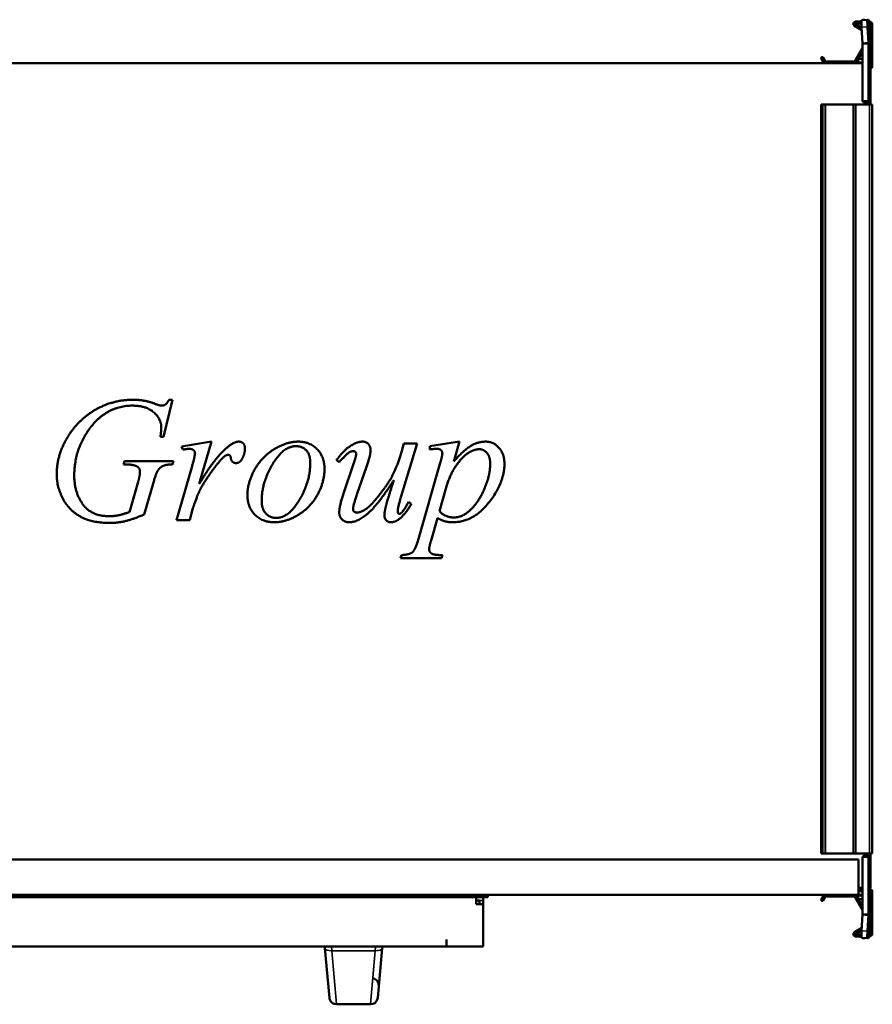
# Model space of a CAD drawing. Header units: millimetres. Extents: x 268 to 992, y 237 to 654.
# Tile 2 of 2: x 630 to 992, y 237 to 654. Entities that reach past the tile are written whole.
import ezdxf

# ---------------------------------------------------------------- set-up
doc = ezdxf.new("R2010")
doc.units = ezdxf.units.MM
doc.header["$LTSCALE"] = 3
doc.layers.add('Widoczne (ISO)', color=7, linetype='Continuous', lineweight=50)
doc.layers.add('Widoczne wąskie (ISO)', color=7, linetype='Continuous', lineweight=35)

msp = doc.modelspace()

# ---------------------------------------------------------------- linework, layer by layer
at = {"layer": 'Widoczne (ISO)'}
for p, q in [((987.29, 651.04), (984.7, 652.54)), ((987.2, 653.71), (984.8, 653.71)), ((984.8, 652.91), (987.2, 652.91)), ((989.76, 654.48), (987.27, 654.33)), ((987.7, 654.41), (988.58, 654.41)), ((989.76, 654.48), (990.19, 654.5)), ((990.2, 654.41), (990.2, 644.34)), ((990.6, 653.71), (990.2, 653.71)), ((990.7, 652.91), (990.2, 652.91)), ((991, 652.91), (990.7, 652.91)), ((991, 652.91), (991, 640.91)), ((991.8, 634.71), (991.8, 652.51)), ((984.3, 651.85), (987.35, 650.08)), ((987.27, 651.33), (987.7, 644.42)), ((990.19, 644.57), (989.76, 651.48)), ((987.7, 644.42), (988.8, 644.49)), ((988.8, 644.34), (987.7, 644.34)), ((987.7, 644.34), (987.7, 620.12)), ((988.8, 644.49), (990.19, 644.57)), ((990.2, 644.34), (988.8, 644.34)), ((990.2, 620.11), (990.2, 644.34)), ((987.67, 642.57), (984.41, 636.91)), ((985.1, 636.51), (987.7, 641.02)), ((990.28, 640.18), (990.2, 640.4)), ((991, 640.41), (990.7, 640.41)), ((991, 640.91), (991, 640.41)), ((991, 640.41), (991, 637.35)), ((987.7, 636.01), (272.3, 636.01)), ((970.13, 638.14), (971.07, 636.51)), ((970.55, 638.61), (970.2, 638.41)), ((971.76, 636.91), (970.82, 638.54)), ((984.23, 636.81), (971.94, 636.81)), ((987.7, 637.91), (986.6, 637.91)), ((986.6, 636.31), (987.7, 636.31)), ((990.29, 636.31), (990.29, 636.31)), ((991, 636.01), (990.93, 636.01)), ((991, 637.35), (990.94, 637.33)), ((990.94, 637.3), (990.94, 637.3)), ((991, 636.11), (991, 636.01)), ((991, 633.01), (991, 636.01)), ((990.94, 632.91), (990.94, 620.11)), ((991, 633.01), (991, 619.91)), ((988.4, 619.42), (988.5, 619.42)), ((988.5, 619.41), (988.5, 619.42)), ((988.5, 619.41), (988.5, 618.51)), ((988.5, 619.41), (990.2, 619.41)), ((990.2, 620.11), (990.2, 619.41)), ((990.7, 619.91), (990.2, 619.91)), ((991, 619.91), (990.7, 619.91)), ((991, 619.41), (990.7, 619.41)), ((991, 619.91), (991, 619.41)), ((991, 618.51), (991, 619.41)), ((970.1, 618.51), (970.2, 618.51)), ((970.1, 300.51), (970.1, 618.51)), ((970.55, 618.51), (970.2, 618.51)), ((970.55, 618.51), (970.82, 618.51)), ((971.76, 618.51), (970.82, 618.51)), ((971.94, 618.51), (971.76, 618.51)), ((983.8, 618.51), (971.94, 618.51)), ((983.8, 618.51), (984.8, 618.51)), ((983.8, 300.51), (983.8, 618.51)), ((990.6, 618.51), (984.8, 618.51)), ((990.6, 618.51), (991.8, 618.51)), ((991.8, 300.51), (991.8, 618.51)), ((694.81, 493.15), (691.09, 477.38)), ((693.46, 493.15), (694.81, 493.15)), ((691.09, 477.38), (689.74, 477.38)), ((698.73, 473.34), (711.35, 475.38)), ((699.22, 471.99), (698.73, 473.34)), ((711.35, 475.38), (706.21, 457.45)), ((798.65, 474.52), (791.91, 452.22)), ((792.19, 471.46), (793.05, 474.52)), ((793.05, 474.52), (798.65, 474.52)), ((804.04, 473.5), (816.62, 475.38)), ((804.04, 472.07), (804.04, 473.5)), ((816.62, 475.38), (814.17, 466.88)), ((674.06, 465.7), (674.46, 467.13)), ((675.08, 465.7), (674.06, 465.7)), ((674.46, 467.13), (695.22, 467.13)), ((695.22, 467.13), (694.85, 465.7)), ((696.56, 442.01), (703.14, 464.92)), ((765.56, 466.68), (764.42, 467.5)), ((767.56, 453.77), (771.4, 465.17)), ((777.16, 464.64), (773.12, 452.87)), ((799.18, 434.12), (808.49, 466.44)), ((676.63, 445.48), (680.27, 458.35)), ((686.47, 457.08), (682.8, 444.46)), ((811.31, 456.92), (808.17, 445.89)), ((795.05, 449.77), (796.16, 448.91)), ((703.39, 446.66), (702.2, 442.01)), ((702.2, 442.01), (696.56, 442.01)), ((807.31, 442.95), (804.57, 433.43)), ((791.66, 425.87), (792.03, 427.22)), ((809.39, 427.22), (809.02, 425.87)), ((809.02, 425.87), (791.66, 425.87)), ((274, 298.01), (986, 298.01)), ((970.1, 300.51), (970.2, 300.51)), ((970.55, 300.51), (970.2, 300.51)), ((970.55, 300.51), (970.82, 300.51)), ((971.76, 300.51), (970.82, 300.51)), ((971.94, 300.51), (971.76, 300.51)), ((983.8, 300.51), (971.94, 300.51)), ((983.8, 300.51), (984.8, 300.51)), ((990.6, 300.51), (984.8, 300.51)), ((986, 283.01), (986, 298.01)), ((987.7, 298.9), (987.7, 274.69)), ((988.5, 299.6), (988.4, 299.6)), ((988.5, 300.51), (988.5, 299.61)), ((988.5, 299.6), (988.5, 299.61)), ((990.2, 299.61), (988.5, 299.61)), ((990.2, 299.61), (990.2, 298.91)), ((990.2, 299.11), (990.7, 299.11)), ((990.2, 274.69), (990.2, 298.91)), ((990.6, 300.51), (991.8, 300.51)), ((991, 299.61), (990.7, 299.61)), ((991, 299.11), (990.7, 299.11)), ((990.94, 298.91), (990.94, 286.11)), ((991, 299.61), (991, 300.51)), ((991, 299.61), (991, 299.11)), ((991, 299.11), (991, 286.01)), ((987.7, 286.01), (986, 286.01)), ((986, 285.31), (987.7, 285.31)), ((986, 284.51), (987.7, 284.51)), ((990.28, 284.51), (990.28, 284.51)), ((990.93, 284.51), (991, 284.51)), ((991, 286.01), (990.94, 286.01)), ((991, 283.01), (991, 284.51)), ((991.8, 284.31), (991.8, 266.51)), ((274, 283.01), (986, 283.01)), ((828.67, 282.01), (354.67, 282.01)), ((823.67, 279.01), (823.67, 282.01)), ((823.67, 280.51), (825.17, 280.51)), ((825.17, 279.01), (825.17, 280.51)), ((826.67, 282.01), (826.67, 279.01)), ((828.67, 282.01), (828.67, 283.01)), ((970.13, 280.88), (971.07, 282.51)), ((970.55, 280.41), (970.2, 280.61)), ((971.76, 282.11), (970.82, 280.48)), ((984.23, 282.21), (971.94, 282.21)), ((987.67, 276.45), (984.41, 282.11)), ((985.1, 282.51), (987.7, 278.01)), ((987.7, 283.01), (986, 283.01)), ((986.6, 282.71), (987.7, 282.71)), ((987.7, 281.11), (986.6, 281.11)), ((991, 283.01), (990.93, 283.01)), ((990.94, 281.72), (990.94, 281.72)), ((990.94, 281.69), (991, 281.67)), ((991, 282.91), (991, 283.01)), ((991, 281.67), (991, 278.61)), ((823.67, 279.01), (826.67, 279.01)), ((826.67, 261.01), (826.67, 279.01)), ((990.28, 278.84), (990.2, 278.62)), ((991, 278.61), (990.7, 278.61)), ((991, 278.61), (991, 278.11)), ((991, 278.11), (991, 266.11)), ((987.7, 274.6), (987.27, 267.69)), ((987.7, 274.69), (988.8, 274.69)), ((988.8, 274.54), (987.7, 274.6)), ((988.8, 274.69), (990.2, 274.69)), ((990.19, 274.45), (988.8, 274.54)), ((989.76, 267.54), (990.19, 274.45)), ((990.2, 274.69), (990.2, 264.61)), ((984.3, 267.18), (987.35, 268.94)), ((987.29, 267.98), (984.7, 266.48)), ((811.17, 264.01), (811.17, 264.02)), ((811.17, 264.02), (811.18, 264.02)), ((811.17, 264.01), (811.17, 261.01)), ((811.18, 264.02), (811.18, 261.01)), ((984.8, 266.11), (987.2, 266.11)), ((987.2, 265.31), (984.8, 265.31)), ((989.76, 264.54), (987.27, 264.69)), ((988.58, 264.61), (987.7, 264.61)), ((990.19, 264.52), (989.76, 264.54)), ((990.2, 266.11), (990.7, 266.11)), ((990.6, 265.31), (990.2, 265.31)), ((991, 266.11), (990.7, 266.11)), ((372.17, 261.01), (811.17, 261.01)), ((759.44, 261.01), (759.51, 260.3)), ((761.42, 239.24), (759.51, 260.3)), ((783.83, 260.3), (781.92, 239.24)), ((783.83, 260.3), (783.9, 261.01)), ((826.67, 261.01), (811.18, 261.01)), ((764.41, 236.51), (778.93, 236.51))]:
    msp.add_line(p, q, dxfattribs=at)
for centre, radius, start, end in [((984.8, 652.71), 1, 90, 240), ((984.8, 652.71), 0.2, 90, 240), ((990.6, 652.51), 1.2, 0, 90), ((987.5, 642.67), 0.2, 330, 0), ((990.7, 640.91), 0.5, 180, 270), ((979, 636.07), 12, 5.8625, 20), ((970.3, 638.24), 0.2, 120, 210), ((970.65, 638.44), 0.2, 30, 120), ((971.94, 637.01), 1, 210, 270), ((971.94, 637.01), 0.2, 210, 270), ((984.23, 637.01), 0.2, 270, 330), ((984.23, 637.01), 1, 270, 330), ((986.6, 637.11), 0.8, 90, 270), ((990.8, 636.11), 0.2, 0, 51.1445), ((990.8, 634.71), 1, 281.537, 0), ((988.4, 620.12), 0.7, 180, 180.8185), ((990.7, 619.91), 0.5, 180, 270), ((988.4, 298.9), 0.7, 179.1815, 180), ((990.7, 299.11), 0.5, 90, 180), ((990.8, 284.31), 1, 0, 82.1312), ((970.3, 280.78), 0.2, 150, 240), ((970.65, 280.58), 0.2, 240, 330), ((971.94, 282.01), 1, 90, 150), ((971.94, 282.01), 0.2, 90, 150), ((984.23, 282.01), 1, 30, 90), ((984.23, 282.01), 0.2, 30, 90), ((986.6, 281.91), 0.8, 90, 270), ((979, 282.95), 12, 340, 354.1375), ((990.8, 282.91), 0.2, 308.8292, 0), ((987.5, 276.35), 0.2, 0, 30), ((990.7, 278.11), 0.5, 90, 180), ((984.8, 266.31), 1, 120, 270), ((984.8, 266.31), 0.2, 120, 270), ((990.6, 266.51), 1.2, 270, 0), ((764.41, 239.51), 3, 185.1944, 199.4712), ((764.41, 239.51), 3, 199.4712, 270), ((778.93, 239.51), 3, 270, 340.5288), ((778.93, 239.51), 3, 340.5288, 354.8056)]:
    msp.add_arc(centre, radius, start, end, dxfattribs=at)
for centre, major_axis, start_param, end_param in [((987.46, 651.34), (-0.19, 2.99), 0, 1.56889), ((989.95, 651.49), (-0.19, 2.99), 6.281279, 7.852075), ((987.46, 267.69), (-0.19, -2.99), 4.714295, 6.283185), ((989.95, 267.53), (-0.19, -2.99), 4.714295, 6.285092)]:
    msp.add_ellipse(centre, major_axis=major_axis, ratio=0.061628, start_param=start_param, end_param=end_param, dxfattribs=at)
for points, knots in [([(987.7, 654.36), (987.7, 654.36), (987.7, 654.36), (987.7, 654.36), (987.7, 654.37), (987.7, 654.37), (987.7, 654.37), (987.7, 654.38), (987.7, 654.38), (987.7, 654.38), (987.7, 654.39), (987.7, 654.39), (987.7, 654.39), (987.7, 654.39), (987.7, 654.4), (987.7, 654.4), (987.7, 654.4), (987.7, 654.41), (987.7, 654.41)], [0.002049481, 0.002049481, 0.002049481, 0.002049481, 0.00300249, 0.00300249, 0.00300249, 0.004503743, 0.004503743, 0.004503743, 0.006004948, 0.006004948, 0.006004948, 0.007506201, 0.007506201, 0.007506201, 0.009007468, 0.009007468, 0.009007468, 0.010508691, 0.010508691, 0.010508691, 0.010508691]), ([(990.2, 654.41), (990.2, 654.43), (990.2, 654.44), (990.2, 654.47), (990.19, 654.48), (990.19, 654.5)], [0, 0, 0, 0, 0.01249515, 0.01249515, 0.0249903, 0.0249903, 0.0249903, 0.0249903]), ([(987.7, 644.34), (987.7, 644.34), (987.7, 644.34), (987.7, 644.35), (987.7, 644.35), (987.7, 644.36), (987.7, 644.36), (987.7, 644.36), (987.7, 644.37), (987.7, 644.37), (987.7, 644.38), (987.7, 644.38), (987.7, 644.38), (987.7, 644.39), (987.7, 644.39), (987.7, 644.39), (987.7, 644.4), (987.7, 644.4), (987.7, 644.41), (987.7, 644.41), (987.7, 644.41), (987.7, 644.42)], [0, 0, 0, 0, 0.00150122, 0.00150122, 0.00150122, 0.00300249, 0.00300249, 0.00300249, 0.00450374, 0.00450374, 0.00450374, 0.00600495, 0.00600495, 0.00600495, 0.0075062, 0.0075062, 0.0075062, 0.00900747, 0.00900747, 0.00900747, 0.01050869, 0.01050869, 0.01050869, 0.01050869]), ([(990.19, 644.57), (990.19, 644.53), (990.2, 644.49), (990.2, 644.42), (990.2, 644.38), (990.2, 644.34)], [0, 0, 0, 0, 0.01249515, 0.01249515, 0.0249903, 0.0249903, 0.0249903, 0.0249903]), ([(990.94, 633.57), (990.93, 634.03), (990.93, 634.48), (990.93, 635.38), (990.93, 635.8), (990.93, 636.51), (990.93, 636.79), (990.93, 637.17), (990.93, 637.28), (990.94, 637.3)], [0.0000002, 0.0000002, 0.0000002, 0.0000002, 0.138614, 0.138614, 0.2902546, 0.2902546, 0.4411619, 0.4411619, 0.5810662, 0.5810662, 0.5810662, 0.5810662]), ([(990.94, 637.3), (990.94, 637.3), (990.94, 637.3), (990.94, 637.3), (990.94, 637.3), (990.94, 637.3)], [-0.01558465, -0.01558465, -0.01558465, -0.01558465, -0.00779233, -0.00779233, 0, 0, 0, 0]), ([(990.94, 633.41), (990.94, 633.44), (990.94, 633.46), (990.94, 633.51), (990.94, 633.54), (990.94, 633.57)], [0.00000127, 0.00000127, 0.00000127, 0.00000127, 0.0077936, 0.0077936, 0.01558592, 0.01558592, 0.01558592, 0.01558592]), ([(990.94, 633.41), (990.94, 633.33), (990.94, 633.24), (990.94, 633.08), (990.94, 632.99), (990.94, 632.91)], [0.00000127, 0.00000127, 0.00000127, 0.00000127, 0.02497637, 0.02497637, 0.04995171, 0.04995171, 0.04995171, 0.04995171]), ([(987.7, 620.11), (987.7, 620.09), (987.7, 620.06), (987.71, 619.99), (987.72, 619.95), (987.76, 619.82), (987.8, 619.75), (987.92, 619.59), (988.02, 619.53), (988.15, 619.46), (988.2, 619.45), (988.27, 619.43), (988.29, 619.43), (988.33, 619.42), (988.34, 619.42), (988.37, 619.42), (988.38, 619.42), (988.4, 619.42)], [0.902894, 0.902894, 0.902894, 0.902894, 0.9101665, 0.9101665, 0.9233252, 0.9233252, 0.9496425, 0.9496425, 0.9912814, 0.9912814, 1.0121009, 1.0121009, 1.0225106, 1.0225106, 1.0277154, 1.0277154, 1.0329203, 1.0329203, 1.0329203, 1.0329203]), ([(988.4, 299.6), (988.38, 299.6), (988.37, 299.6), (988.34, 299.6), (988.33, 299.6), (988.29, 299.59), (988.27, 299.59), (988.2, 299.57), (988.15, 299.56), (988.02, 299.49), (987.92, 299.43), (987.8, 299.27), (987.76, 299.2), (987.72, 299.07), (987.71, 299.03), (987.7, 298.96), (987.7, 298.94), (987.7, 298.91)], [0.5164602, 0.5164602, 0.5164602, 0.5164602, 0.521665, 0.521665, 0.5268699, 0.5268699, 0.5372796, 0.5372796, 0.558099, 0.558099, 0.5997379, 0.5997379, 0.6260553, 0.6260553, 0.6392139, 0.6392139, 0.6464865, 0.6464865, 0.6464865, 0.6464865]), ([(990.94, 281.73), (990.93, 281.75), (990.93, 281.85), (990.93, 282.22), (990.93, 282.51), (990.93, 283.22), (990.93, 283.64), (990.93, 284.53), (990.93, 284.99), (990.94, 285.46)], [0.0000002, 0.0000002, 0.0000002, 0.0000002, 0.138614, 0.138614, 0.2902546, 0.2902546, 0.4411619, 0.4411619, 0.5810662, 0.5810662, 0.5810662, 0.5810662]), ([(990.94, 286.11), (990.94, 286.03), (990.94, 285.94), (990.94, 285.78), (990.94, 285.69), (990.94, 285.61)], [0, 0, 0, 0, 0.02497584, 0.02497584, 0.04995141, 0.04995141, 0.04995141, 0.04995141]), ([(990.94, 285.61), (990.94, 285.59), (990.94, 285.56), (990.94, 285.51), (990.94, 285.48), (990.94, 285.46)], [-0.01558465, -0.01558465, -0.01558465, -0.01558465, -0.00779233, -0.00779233, 0, 0, 0, 0]), ([(990.94, 281.72), (990.94, 281.72), (990.94, 281.72), (990.94, 281.72), (990.94, 281.73), (990.94, 281.73)], [0.00000127, 0.00000127, 0.00000127, 0.00000127, 0.0077936, 0.0077936, 0.01558592, 0.01558592, 0.01558592, 0.01558592]), ([(987.7, 274.6), (987.7, 274.61), (987.7, 274.61), (987.7, 274.62), (987.7, 274.62), (987.7, 274.62), (987.7, 274.63), (987.7, 274.63), (987.7, 274.64), (987.7, 274.64), (987.7, 274.64), (987.7, 274.65), (987.7, 274.65), (987.7, 274.65), (987.7, 274.66), (987.7, 274.66), (987.7, 274.67), (987.7, 274.67), (987.7, 274.67), (987.7, 274.68), (987.7, 274.68), (987.7, 274.69)], [0, 0, 0, 0, 0.00150122, 0.00150122, 0.00150122, 0.00300249, 0.00300249, 0.00300249, 0.00450374, 0.00450374, 0.00450374, 0.00600495, 0.00600495, 0.00600495, 0.0075062, 0.0075062, 0.0075062, 0.00900747, 0.00900747, 0.00900747, 0.01050869, 0.01050869, 0.01050869, 0.01050869]), ([(990.2, 274.69), (990.2, 274.65), (990.2, 274.61), (990.2, 274.53), (990.19, 274.49), (990.19, 274.45)], [0, 0, 0, 0, 0.01249515, 0.01249515, 0.0249903, 0.0249903, 0.0249903, 0.0249903]), ([(987.7, 264.61), (987.7, 264.61), (987.7, 264.62), (987.7, 264.62), (987.7, 264.62), (987.7, 264.63), (987.7, 264.63), (987.7, 264.63), (987.7, 264.64), (987.7, 264.64), (987.7, 264.64), (987.7, 264.65), (987.7, 264.65), (987.7, 264.65), (987.7, 264.66), (987.7, 264.66), (987.7, 264.66), (987.7, 264.66), (987.7, 264.67)], [0, 0, 0, 0, 0.001501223, 0.001501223, 0.001501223, 0.00300249, 0.00300249, 0.00300249, 0.004503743, 0.004503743, 0.004503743, 0.006004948, 0.006004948, 0.006004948, 0.007506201, 0.007506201, 0.007506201, 0.00845921, 0.00845921, 0.00845921, 0.00845921]), ([(990.19, 264.52), (990.19, 264.54), (990.2, 264.55), (990.2, 264.58), (990.2, 264.6), (990.2, 264.61)], [0, 0, 0, 0, 0.01249515, 0.01249515, 0.0249903, 0.0249903, 0.0249903, 0.0249903]), ([(782.47, 245.37), (782.44, 245), (782.42, 244.72), (782.39, 244.43), (782.38, 244.36), (782.38, 244.29), (782.37, 244.27), (782.37, 244.25), (782.37, 244.25), (782.37, 244.25), (782.37, 244.24), (782.37, 244.24), (782.37, 244.24), (782.37, 244.24), (782.37, 244.24), (782.37, 244.24), (782.37, 244.24), (782.37, 244.24), (782.37, 244.24), (782.37, 244.24), (782.37, 244.24), (782.37, 244.24), (782.37, 244.24), (782.37, 244.24), (782.37, 244.24), (782.37, 244.24), (782.37, 244.24), (782.37, 244.24), (782.37, 244.24), (782.37, 244.25), (782.37, 244.25), (782.38, 244.39), (782.39, 244.52), (782.37, 244.97), (782.3, 245.3), (782.07, 245.89), (781.9, 246.18), (781.49, 246.67), (781.25, 246.89), (780.71, 247.22), (780.41, 247.35), (780.02, 247.44), (779.94, 247.46), (779.85, 247.48)], [0, 0, 0, 0, 0.373311, 0.373311, 0.563866, 0.563866, 0.659633, 0.659633, 0.707574, 0.707574, 0.73155, 0.73155, 0.743538, 0.743538, 0.749531, 0.749531, 0.752528, 0.752528, 0.754026, 0.754026, 0.754775, 0.754775, 0.755149, 0.755149, 0.755456, 0.755456, 0.755494, 0.755494, 0.755518, 0.755518, 0.757379, 0.757379, 0.796743, 0.796743, 0.893017, 0.893017, 0.98889, 0.98889, 1.084658, 1.084658, 1.179044, 1.179044, 1.205123, 1.205123, 1.205123, 1.205123])]:
    msp.add_open_spline(points, degree=3, knots=knots, dxfattribs=at)
for points, degree in [([(990.93, 636.16), (990.93, 636.11), (990.93, 636.06), (990.93, 636.01)], 3), ([(990.94, 620.11), (990.94, 620.05), (990.94, 619.98), (990.94, 619.91)], 3), ([(645.71, 461.37), (645.71, 467.86), (651.14, 479.55), (659.31, 487.64), (664.09, 489.96)], 2), ([(677.94, 490.66), (666.34, 490.66), (658.98, 479.92)], 2), ([(664.09, 489.96), (670.71, 493.15), (677.94, 493.15)], 2), ([(677.94, 493.15), (683.29, 493.15), (687.66, 491.35)], 2), ([(690.07, 481.47), (690.07, 485.1), (683.62, 490.66), (677.94, 490.66)], 2), ([(687.66, 491.35), (689.42, 490.66), (690.23, 490.66)], 2), ([(690.23, 490.66), (691.13, 490.66), (692.44, 491.52), (693.46, 493.15)], 2), ([(689.74, 477.38), (690.07, 480.16), (690.07, 481.47)], 2), ([(658.98, 479.92), (653.14, 471.42), (653.14, 460.88)], 2), ([(706.21, 457.45), (712.74, 468.48), (718.01, 472.89)], 2), ([(718.01, 472.89), (721.03, 475.38), (722.91, 475.38)], 2), ([(722.91, 475.38), (724.14, 475.38), (725.57, 473.95), (725.57, 472.56)], 2), ([(725.57, 472.56), (725.57, 470.15), (724.3, 467.95)], 2), ([(726.63, 452.71), (726.63, 458.14), (732.88, 469.05), (743.3, 475.38), (748.16, 475.38)], 2), ([(747.26, 473.46), (741.83, 473.46), (732.68, 457.94), (732.68, 450.3)], 2), ([(753.3, 466.39), (753.3, 469.83), (749.96, 473.46), (747.26, 473.46)], 2), ([(748.16, 475.38), (753.06, 475.38), (759.35, 468.97), (759.35, 463.86)], 2), ([(764.42, 467.5), (767.44, 471.79), (770.79, 473.79)], 2), ([(770.79, 473.79), (773.36, 475.38), (775.53, 475.38)], 2), ([(775.53, 475.38), (777, 475.38), (778.88, 473.3), (778.88, 471.7)], 2), ([(814.17, 466.88), (818.17, 471.62), (824.46, 475.38), (827.77, 475.38)], 2), ([(827.77, 475.38), (831.04, 475.38), (835.7, 470.19), (835.7, 466.03)], 2), ([(701.92, 472.32), (701.18, 472.32), (699.22, 471.99)], 2), ([(703.79, 471.75), (703.06, 472.32), (701.92, 472.32)], 2), ([(703.14, 464.92), (704.33, 468.93), (704.33, 470.6)], 2), ([(704.33, 470.6), (704.33, 471.3), (703.79, 471.75)], 2), ([(717.36, 469.46), (716.38, 468.93), (714.46, 466.56)], 2), ([(718.54, 469.74), (717.89, 469.74), (717.36, 469.46)], 2), ([(719.24, 469.46), (718.95, 469.74), (718.54, 469.74)], 2), ([(719.56, 468.52), (719.48, 469.21), (719.24, 469.46)], 2), ([(721.77, 466.27), (720.91, 466.27), (719.73, 467.37), (719.56, 468.52)], 2), ([(771.61, 471.34), (770.67, 471.34), (768.83, 470.23), (765.56, 466.68)], 2), ([(771.4, 465.17), (772.79, 469.25), (772.79, 470.27)], 2), ([(772.79, 470.27), (772.79, 470.68), (772.05, 471.34), (771.61, 471.34)], 2), ([(773.2, 445.27), (774.46, 445.27), (778.55, 447.69), (785.33, 456.1), (789.74, 463.45), (792.19, 471.46)], 2), ([(778.88, 471.7), (778.88, 469.7), (777.16, 464.64)], 2), ([(807.02, 472.32), (805.96, 472.32), (804.04, 472.07)], 2), ([(809.35, 470.23), (809.35, 471.21), (808.21, 472.32), (807.02, 472.32)], 2), ([(808.49, 466.44), (809.35, 469.5), (809.35, 470.23)], 2), ([(825.08, 472.15), (821.03, 472.15), (813.11, 463.04), (811.31, 456.92)], 2), ([(829.65, 466.07), (829.65, 469.01), (826.92, 472.15), (825.08, 472.15)], 2), ([(680.1, 464.64), (678.55, 465.7), (675.08, 465.7)], 2), ([(681.04, 462.6), (681.04, 463.94), (680.1, 464.64)], 2), ([(694.85, 465.7), (691.99, 465.66), (689.42, 464.39), (688.48, 462.88)], 2), ([(714.46, 466.56), (711.39, 462.96), (707.8, 457.2)], 2), ([(724.3, 467.95), (723.44, 466.27), (721.77, 466.27)], 2), ([(738.93, 442.99), (744.15, 442.99), (753.3, 458.43), (753.3, 466.39)], 2), ([(835.7, 466.03), (835.7, 457.9), (822.5, 441.15), (813.76, 441.15)], 2), ([(814.37, 443.19), (816.34, 443.19), (820.34, 445.32), (824.18, 449.52), (827.24, 455), (829.65, 462.43), (829.65, 466.07)], 2), ([(668.09, 440.86), (660.21, 440.86), (650.4, 446.79), (645.71, 456.55), (645.71, 461.37)], 2), ([(653.14, 460.88), (653.14, 453.89), (660.41, 443.72), (668.01, 443.72)], 2), ([(680.27, 458.35), (681.04, 461), (681.04, 462.6)], 2), ([(688.48, 462.88), (687.86, 461.9), (686.47, 457.08)], 2), ([(759.35, 463.86), (759.35, 458.31), (753.47, 447.48), (743.01, 441.15), (738.07, 441.15)], 2), ([(707.8, 457.2), (706.25, 454.75), (705.14, 451.69)], 2), ([(788.72, 459.04), (782.23, 448.79), (773.44, 441.15), (769.77, 441.15)], 2), ([(785.25, 447.36), (785.86, 449.89), (788.72, 459.04)], 2), ([(705.14, 451.69), (703.59, 447.52), (703.39, 446.66)], 2), ([(738.07, 441.15), (733, 441.15), (726.63, 447.6), (726.63, 452.71)], 2), ([(765.6, 445.27), (765.6, 448.05), (767.56, 453.77)], 2), ([(773.12, 452.87), (771.44, 448.09), (771.44, 446.83)], 2), ([(791.91, 452.22), (790.4, 447.24), (790.4, 445.93)], 2), ([(732.68, 450.3), (732.68, 446.79), (736.23, 442.99), (738.93, 442.99)], 2), ([(784.76, 444.05), (784.76, 445.32), (785.25, 447.36)], 2), ([(796.16, 448.91), (793.62, 444.42), (790.93, 442.42)], 2), ([(791.09, 444.74), (791.58, 444.74), (792.72, 445.81), (795.05, 449.77)], 2), ([(668.01, 443.72), (669.89, 443.72), (673.24, 444.38), (676.63, 445.48)], 2), ([(682.8, 444.46), (677.73, 442.29), (671.52, 440.86), (668.09, 440.86)], 2), ([(769.77, 441.15), (768.01, 441.15), (765.6, 443.48), (765.6, 445.27)], 2), ([(771.44, 446.83), (771.44, 446.09), (772.38, 445.27), (773.2, 445.27)], 2), ([(787.5, 441.15), (786.27, 441.15), (784.76, 442.78), (784.76, 444.05)], 2), ([(790.4, 445.93), (790.4, 445.32), (790.76, 444.74), (791.09, 444.74)], 2), ([(808.17, 445.89), (810.45, 443.19), (814.37, 443.19)], 2), ([(790.93, 442.42), (789.17, 441.15), (787.5, 441.15)], 2), ([(813.76, 441.15), (811.92, 441.15), (809.06, 441.93), (807.31, 442.95)], 2), ([(792.03, 427.22), (795.46, 427.38), (797.87, 429.43), (799.18, 434.12)], 2), ([(804.57, 433.43), (803.75, 430.65), (803.75, 429.79)], 2), ([(803.75, 429.79), (803.75, 428.98), (804.61, 427.83), (806.53, 427.22), (809.39, 427.22)], 2), ([(990.94, 299.11), (990.94, 299.05), (990.94, 298.98), (990.94, 298.91)], 3), ([(990.94, 285.46), (990.94, 285.4), (990.94, 285.35), (990.94, 285.3)], 3), ([(990.93, 282.87), (990.93, 282.83), (990.93, 282.79), (990.93, 282.76)], 3)]:
    msp.add_open_spline(points, degree=degree, dxfattribs=at)
at = {"layer": 'Widoczne wąskie (ISO)'}
for p, q in [((989.76, 654.48), (989.76, 654.48)), ((990.19, 644.57), (990.19, 654.5)), ((990.7, 640.91), (990.7, 652.91)), ((989.76, 651.48), (987.27, 651.33)), ((990.2, 640.91), (990.7, 640.91)), ((990.37, 639.91), (990.37, 639.91)), ((990.7, 640.41), (990.7, 640.91)), ((991, 640.91), (990.7, 640.91)), ((990.28, 632.91), (990.2, 632.91)), ((990.94, 632.91), (990.28, 632.91)), ((990.28, 632.91), (990.28, 619.91)), ((990.2, 620.11), (987.7, 620.11)), ((988.8, 618.51), (988.8, 619.41)), ((990.7, 619.41), (990.7, 619.91)), ((970.2, 300.51), (970.2, 618.51)), ((970.55, 300.51), (970.55, 618.51)), ((970.82, 300.51), (970.82, 618.51)), ((971.76, 300.51), (971.76, 618.51)), ((971.94, 300.51), (971.94, 618.51)), ((984.8, 300.51), (984.8, 618.51)), ((990.6, 300.51), (990.6, 618.51)), ((987.7, 298.91), (990.2, 298.91)), ((988.8, 299.61), (988.8, 300.51)), ((990.28, 299.11), (990.28, 286.11)), ((990.7, 299.11), (990.7, 299.61)), ((990.28, 286.11), (990.2, 286.11)), ((990.28, 286.11), (990.94, 286.11)), ((825.17, 280.51), (826.27, 280.51)), ((990.7, 278.11), (990.2, 278.11)), ((990.37, 279.11), (990.37, 279.11)), ((990.7, 278.11), (990.7, 278.61)), ((990.7, 266.11), (990.7, 278.11)), ((991, 278.11), (990.7, 278.11)), ((990.19, 264.52), (990.19, 274.45)), ((989.76, 267.54), (987.27, 267.69)), ((989.76, 264.54), (989.76, 264.54)), ((762.49, 259.28), (762.34, 261.01)), ((762.49, 259.28), (780.84, 259.28)), ((762.49, 259.28), (764.41, 236.51)), ((778.93, 236.51), (780.84, 259.28)), ((781, 261.01), (780.84, 259.28))]:
    msp.add_line(p, q, dxfattribs=at)
for centre, major_axis, ratio, start_param, end_param in [((990.35, 635.04), (0.07, -5.14), 0.000062, 3.141592, 3.334197), ((979.01, 636.03), (11.99, 0.38), 0.984885, 0.075022, 0.317808), ((979.01, 633.41), (12, -0.07), 0.173121, 0.107203, 0.349989), ((990.35, 632.91), (0, -6.01), 0.012225, 4.519998, 4.712603), ((990.35, 286.11), (0, -6.01), 0.012226, 4.712175, 4.90478), ((979.01, 285.61), (12, 0.07), 0.173121, 5.933196, 6.175982), ((979.01, 282.99), (11.99, -0.38), 0.984885, 5.965377, 6.208164), ((990.35, 283.99), (0.07, 5.14), 0.000062, 2.948989, 3.141593), ((762.49, 260.57), (-2.99, -0.27), 0.429287, 0, 1.53179), ((780.84, 260.57), (2.99, -0.27), 0.429287, 4.751395, 6.283185)]:
    msp.add_ellipse(centre, major_axis=major_axis, ratio=ratio, start_param=start_param, end_param=end_param, dxfattribs=at)
for points, knots in [([(990.28, 640.08), (990.29, 639.87), (990.29, 639.22), (990.29, 638.19), (990.29, 638.03)], [-0.1965799, -0.1965799, -0.1965799, -0.1965799, -0.0284018, -0.0000125, -0.0000125, -0.0000125, -0.0000125]), ([(990.29, 638.03), (990.29, 637.57), (990.29, 636.36), (990.28, 634.92), (990.28, 634.06)], [-0.0000125, -0.0000125, -0.0000125, -0.0000125, 0.083717, 0.1958357, 0.1958357, 0.1958357, 0.1958357]), ([(990.28, 284.96), (990.29, 283.68), (990.29, 282.27), (990.29, 281.14), (990.29, 280.99)], [-0.1965799, -0.1965799, -0.1965799, -0.1965799, -0.0284018, -0.0000125, -0.0000125, -0.0000125, -0.0000125]), ([(990.29, 280.99), (990.29, 280.53), (990.29, 279.6), (990.28, 279.08), (990.28, 278.94)], [-0.0000125, -0.0000125, -0.0000125, -0.0000125, 0.083717, 0.1958357, 0.1958357, 0.1958357, 0.1958357])]:
    msp.add_open_spline(points, degree=3, knots=knots, dxfattribs=at)

doc.saveas('drawing.dxf')
